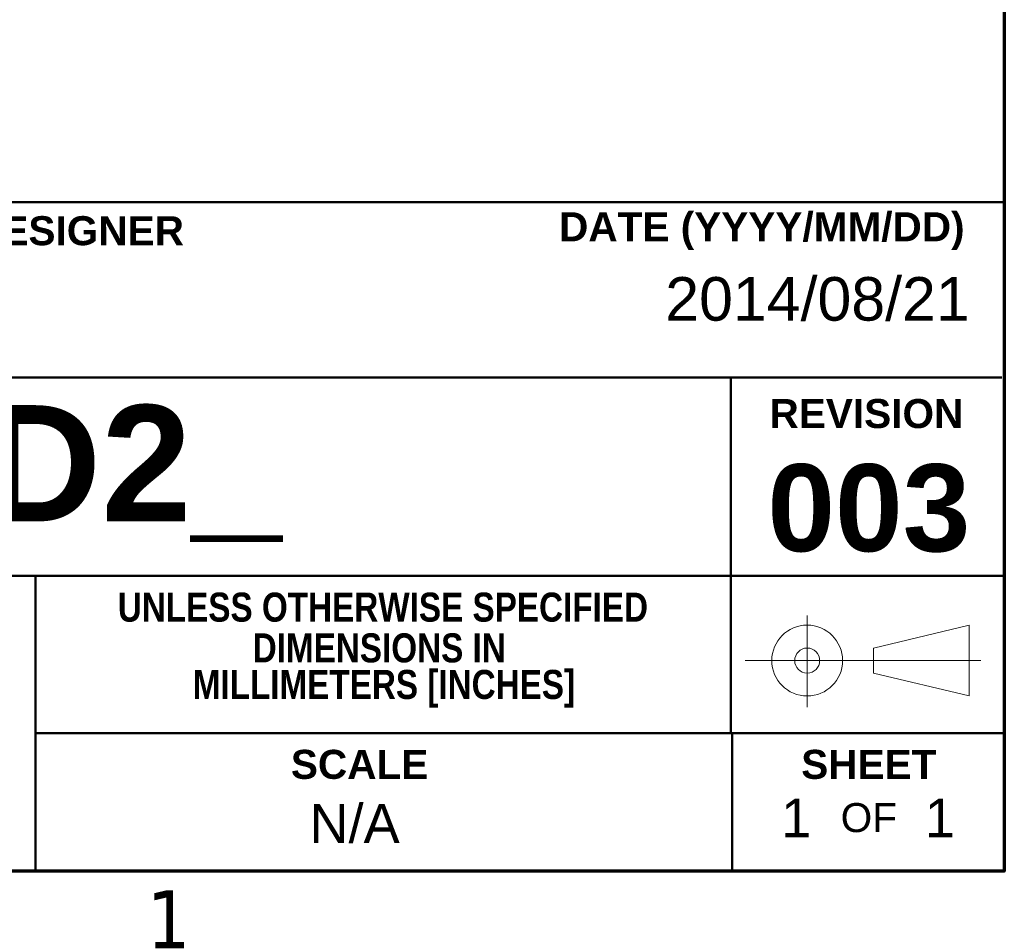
# Model space of a CAD drawing. Header units: inches. Extents: x 0.1 to 16.9, y 0.4 to 10.6.
# Tile 22 of 25: x 14.6 to 16.6, y 0.5 to 2.4. Entities that reach past the tile are written whole.
import ezdxf

# ---------------------------------------------------------------- set-up
doc = ezdxf.new("R2010")
doc.units = ezdxf.units.IN
doc.header["$MEASUREMENT"] = 0
doc.layers.add('Border (ANSI)', color=7, linetype='Continuous', lineweight=70)
doc.layers.add('Title (ANSI)', color=7, linetype='Continuous', lineweight=50)
doc.layers.add('FORMAT', color=5, linetype='Continuous', lineweight=25, true_color=0x0000ff)
doc.styles.add('Note Text (ANSI)', font='tahoma.ttf')
doc.styles.add('Text Style107', font='arialbd.ttf')
doc.styles.add('Text Style109', font='arialbd.ttf')
doc.styles.add('Text Style47', font='ARIALN.TTF')
doc.styles.add('Text Style50', font='arial.ttf')
doc.styles.add('Text Style55', font='arial.ttf')
doc.styles.add('Text Style59', font='arial.ttf')

# ---------------------------------------------------------------- blocks, each defined once
blk = doc.blocks.new('Borders Default Border')
at = {"layer": 'Border (ANSI)', "flags": 128}
blk.add_lwpolyline([(0.38, 0.62), (0.38, 10.38), (16.62, 10.38), (16.62, 0.62), (0.38, 0.62)], dxfattribs=at)
at = {"layer": 'Border (ANSI)', "insert": (14.8479, 0.46), "char_height": 0.12, "attachment_point": 7, "style": 'Note Text (ANSI)'}
blk.add_mtext('1', dxfattribs=at)
blk = doc.blocks.new('Title Blocks ICD TITLE BLOCK MM CUSTOMER')
at = {"layer": 'FORMAT', "color": 7, "linetype": 'Continuous', "lineweight": 5}
for p, q in [((10.854, 7.7199), (10.854, 7.5304)), ((10.991, 7.6528), (11.189, 7.7002)), ((11.189, 7.7002), (11.189, 7.5538)), ((10.991, 7.6528), (10.991, 7.6012)), ((11.2126, 7.627), (10.7256, 7.627)), ((10.991, 7.6012), (11.189, 7.5538))]:
    blk.add_line(p, q, dxfattribs=at)
for radius in [0.0732, 0.0258]:
    blk.add_circle((10.854, 7.627), radius, dxfattribs=at)
at = {"layer": 'Title (ANSI)'}
for p, q in [((3.2614, 8.5744), (11.2614, 8.5744)), ((11.2614, 8.5744), (11.2614, 7.4772)), ((3.2614, 8.212), (11.2564, 8.212)), ((10.6964, 8.2122), (10.6964, 7.4772)), ((7.2663, 7.8022), (11.2614, 7.8022)), ((9.2591, 7.1922), (9.2591, 7.8022)), ((9.2591, 7.4772), (11.2614, 7.4772)), ((10.6991, 7.4771), (10.6991, 7.1921)), ((11.2614, 7.1921), (3.2614, 7.1921))]:
    blk.add_line(p, q, dxfattribs=at)
at = {"layer": 'Title (ANSI)', "char_height": 0.06, "style": 'Note Text (ANSI)'}
for s, insert, width, attachment_point in [('\\fArial|b1|i0;\\H0.0600;DRAFTER/DESIGNER', (8.7045, 8.5144), 0.861768, 4), ('\\fArial|b1|i0;\\H0.0600;DATE (YYYY/MM/DD)', (11.1793, 8.5144), 0.838354, 6), ('\\fArial Narrow|b1|i0;\\H0.0600;DIMENSIONS IN', (9.9696, 7.6528), 0.838354, 5), ('\\fArial Narrow|b1|i0;\\H0.0600; MILLIMETERS [INCHES]', (9.9696, 7.5686), 0.838354, 5)]:
    blk.add_mtext(s, dxfattribs=dict(at, insert=insert, width=width, attachment_point=attachment_point))
at = {"layer": 'Title (ANSI)', "char_height": 0.06, "attachment_point": 5, "style": 'Note Text (ANSI)'}
for s, insert in [('\\fArial|b1|i0;\\H0.0600;REVISION', (10.9764, 8.137)), ('\\fArial Narrow|b1|i0;\\H0.0600;UNLESS OTHERWISE SPECIFIED', (9.9772, 7.737)), ('\\fArial|b1|i0;\\H0.0600;SCALE', (9.929, 7.4121)), ('\\fArial|b1|i0;\\H0.0600;SHEET', (10.9814, 7.4121)), ('\\fArial|b0|i0;\\H0.0600;OF', (10.9814, 7.3021))]:
    blk.add_mtext(s, dxfattribs=dict(at, insert=insert))
at = {"layer": 'Title (ANSI)'}
for tag, p, height, style in [('<TITLE_1>_001', (3.6752, 8.3375), 0.09, 'Text Style50'), ('DESIGNER_001', (8.7791, 8.3294), 0.09, 'Text Style50'), ('<DRAWN_DATE>_001', (10.5606, 8.3294), 0.09, 'Text Style50'), ('<PART_NUMBER>_001', (8.9483, 7.9147), 0.24, 'Text Style109'), ('Sheet_Size_001', (7.3651, 7.9055), 0.13, 'Text Style55'), ('<REVISION_NUMBER>_001', (10.7717, 7.8528), 0.18, 'Text Style107'), ('Sheet_Number_001', (10.8001, 7.2619), 0.08, 'Text Style59'), ('Number_of_sheets_001', (11.097, 7.2619), 0.08, 'Text Style59'), ('COPYRIGHT_YEAR_001', (4.6229, 7.2707), 0.07, 'Text Style47'), ('<SCALE>_001', (9.8254, 7.2503), 0.08, 'Text Style59')]:
    blk.add_attdef(tag, p, '', height=height, dxfattribs=dict(at, style=style))

msp = doc.modelspace()

# ---------------------------------------------------------------- block references
msp.add_blockref('Borders Default Border', (0, 0))
ref = msp.add_blockref('Title Blocks ICD TITLE BLOCK MM CUSTOMER', (5.3586, -6.5721))
ref.add_attrib('Sheet_Number_001', '1', (16.1587, 0.6898), dxfattribs={"layer": 'Title (ANSI)', "height": 0.08, "style": 'Text Style59'})
ref.add_attrib('Number_of_sheets_001', '1', (16.4556, 0.6898), dxfattribs={"layer": 'Title (ANSI)', "height": 0.08, "style": 'Text Style59'})
ref.add_attrib('<REVISION_NUMBER>_001', '003', (16.1303, 1.2807), dxfattribs={"layer": 'Title (ANSI)', "height": 0.18, "style": 'Text Style107'})
ref.add_attrib('<DRAWN_DATE>_001', '2014/08/21', (15.9193, 1.7573), dxfattribs={"layer": 'Title (ANSI)', "height": 0.09, "style": 'Text Style50'})
ref.add_attrib('<PART_NUMBER>_001', 'FD2_', (14.3069, 1.3427), dxfattribs={"layer": 'Title (ANSI)', "height": 0.24, "style": 'Text Style109'})
ref.add_attrib('<SCALE>_001', 'N/A', (15.1841, 0.6782), dxfattribs={"layer": 'Title (ANSI)', "height": 0.08, "style": 'Text Style59'})

doc.saveas('drawing.dxf')
